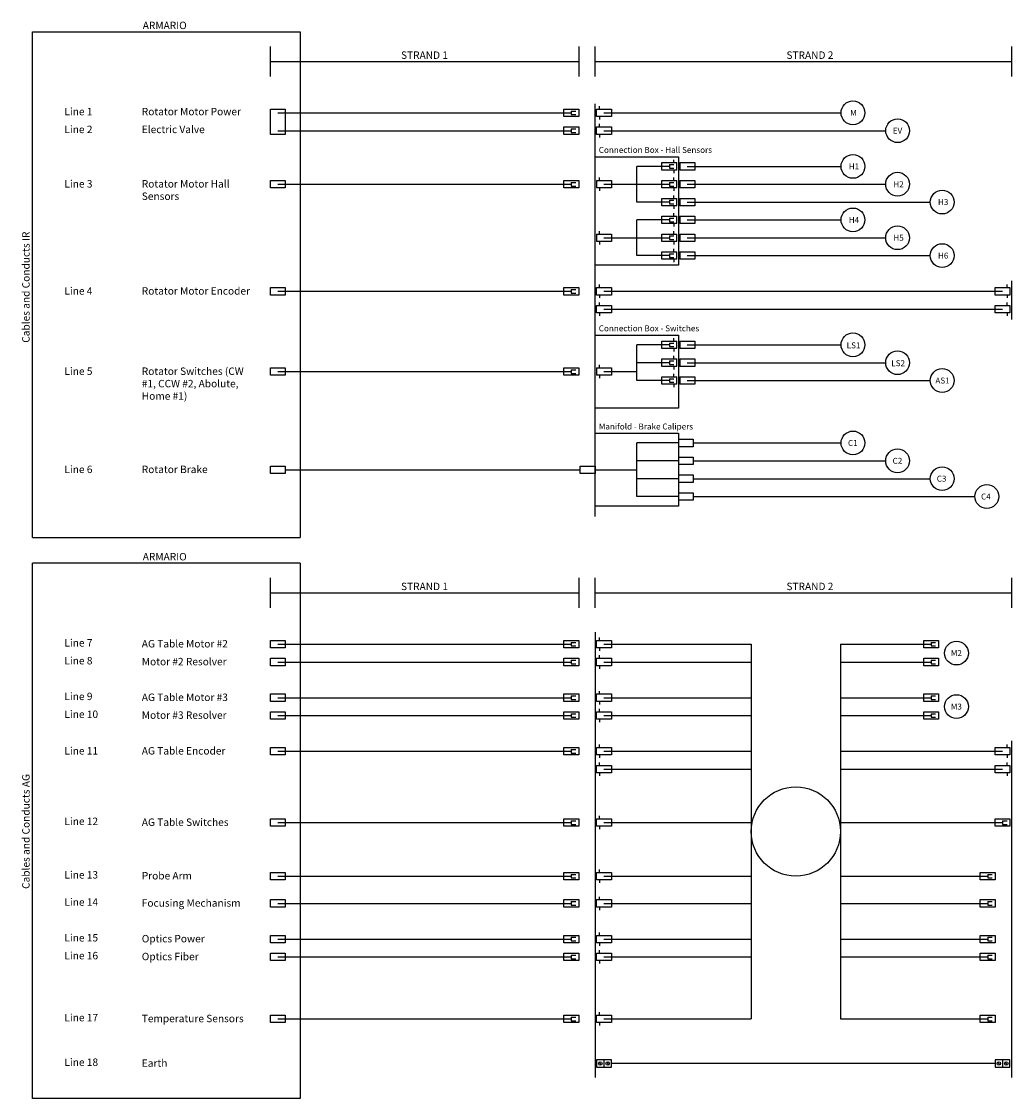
# Model space of a CAD drawing. Header units: millimetres. Extents: x 487 to 6566, y 257 to 3878.
# Tile 1 of 2: x 487 to 3816, y 257 to 3878. Entities that reach past the tile are written whole.
import ezdxf

# ---------------------------------------------------------------- set-up
doc = ezdxf.new("R2010")
doc.units = ezdxf.units.MM
doc.styles.get("Standard").update_dxf_attribs({"font": 'arial.ttf'})

msp = doc.modelspace()

# ---------------------------------------------------------------- linework, layer by layer
for p, q in [((524.1, 3843.6), (1424.1, 3843.6)), ((524.1, 2143.6), (524.1, 3843.6)), ((1424.1, 3843.6), (1424.1, 2143.6)), ((1324.1, 3693.6), (1324.1, 3793.6)), ((2360.6, 3793.6), (2360.6, 3693.6)), ((2415.6, 3693.6), (2415.6, 3793.6)), ((3815.6, 3793.6), (3815.6, 3693.6)), ((1324.1, 3743.6), (2360.6, 3743.6)), ((2415.6, 3743.6), (3815.6, 3743.6)), ((2415.6, 2213.6), (2415.6, 3601.1)), ((2430.6, 3583.6), (2430.6, 3593.6)), ((1324.1, 3583.6), (1374.1, 3583.6)), ((1324.1, 3498.6), (1324.1, 3583.6)), ((1349.1, 3571.1), (2335.6, 3571.1)), ((1374.1, 3583.6), (1374.1, 3498.6)), ((2310.6, 3583.6), (2360.6, 3583.6)), ((2310.6, 3558.6), (2310.6, 3583.6)), ((2360.6, 3558.6), (2310.6, 3558.6)), ((2335.6, 3577.1), (2335.6, 3565.1)), ((2335.6, 3577.1), (2350.6, 3577.1)), ((2335.6, 3565.1), (2350.6, 3565.1)), ((2360.6, 3583.6), (2360.6, 3558.6)), ((2420.6, 3583.6), (2470.6, 3583.6)), ((2420.6, 3558.6), (2420.6, 3583.6)), ((2470.6, 3558.6), (2420.6, 3558.6)), ((2430.6, 3558.6), (2430.6, 3548.6)), ((2445.6, 3571.1), (3242.9, 3571.1)), ((2470.6, 3583.6), (2470.6, 3558.6)), ((2310.6, 3523.6), (2360.6, 3523.6)), ((2310.6, 3498.6), (2310.6, 3523.6)), ((2335.6, 3517.1), (2335.6, 3505.1)), ((2335.6, 3517.1), (2350.6, 3517.1)), ((2360.6, 3523.6), (2360.6, 3498.6)), ((2420.6, 3523.6), (2470.6, 3523.6)), ((2420.6, 3498.6), (2420.6, 3523.6)), ((2430.6, 3523.6), (2430.6, 3533.6)), ((2470.6, 3523.6), (2470.6, 3498.6)), ((1374.1, 3498.6), (1324.1, 3498.6)), ((1349.1, 3511.1), (2335.6, 3511.1)), ((2360.6, 3498.6), (2310.6, 3498.6)), ((2335.6, 3505.1), (2350.6, 3505.1)), ((2470.6, 3498.6), (2420.6, 3498.6)), ((2430.6, 3498.6), (2430.6, 3488.6)), ((2445.6, 3511.1), (3392.9, 3511.1)), ((2415.6, 3423.6), (2695.6, 3423.6)), ((2415.6, 3058.6), (2415.6, 3423.6)), ((2680.6, 3403.6), (2680.6, 3413.6)), ((2695.6, 3423.6), (2695.6, 3058.6)), ((2665.6, 3391.1), (2555.6, 3391.1)), ((2555.6, 3271.1), (2555.6, 3391.1)), ((2640.6, 3403.6), (2690.6, 3403.6)), ((2640.6, 3378.6), (2640.6, 3403.6)), ((2690.6, 3378.6), (2640.6, 3378.6)), ((2665.6, 3397.1), (2665.6, 3385.1)), ((2665.6, 3397.1), (2680.6, 3397.1)), ((2665.6, 3385.1), (2680.6, 3385.1)), ((2680.6, 3378.6), (2680.6, 3368.6)), ((2690.6, 3378.6), (2690.6, 3403.6)), ((2700.6, 3403.6), (2750.6, 3403.6)), ((2700.6, 3403.6), (2700.6, 3378.6)), ((2750.6, 3378.6), (2700.6, 3378.6)), ((2725.6, 3391.1), (3242.7, 3391.1)), ((2750.6, 3403.6), (2750.6, 3378.6)), ((1324.1, 3343.6), (1374.1, 3343.6)), ((1324.1, 3318.6), (1324.1, 3343.6)), ((1374.1, 3343.6), (1374.1, 3318.6)), ((2310.6, 3343.6), (2360.6, 3343.6)), ((2310.6, 3318.6), (2310.6, 3343.6)), ((2335.6, 3337.1), (2335.6, 3325.1)), ((2335.6, 3337.1), (2350.6, 3337.1)), ((2360.6, 3343.6), (2360.6, 3318.6)), ((2420.6, 3343.6), (2470.6, 3343.6)), ((2420.6, 3343.6), (2420.6, 3318.6)), ((2430.6, 3343.6), (2430.6, 3353.6)), ((2470.6, 3343.6), (2470.6, 3318.6)), ((2640.6, 3343.6), (2690.6, 3343.6)), ((2640.6, 3318.6), (2640.6, 3343.6)), ((2665.6, 3337.1), (2665.6, 3325.1)), ((2665.6, 3337.1), (2680.6, 3337.1)), ((2680.6, 3343.6), (2680.6, 3353.6)), ((2690.6, 3318.6), (2690.6, 3343.6)), ((2700.6, 3343.6), (2750.6, 3343.6)), ((2700.6, 3343.6), (2700.6, 3318.6)), ((2750.6, 3343.6), (2750.6, 3318.6)), ((1374.1, 3318.6), (1324.1, 3318.6)), ((1349.1, 3331.1), (2335.6, 3331.1)), ((2360.6, 3318.6), (2310.6, 3318.6)), ((2335.6, 3325.1), (2350.6, 3325.1)), ((2470.6, 3318.6), (2420.6, 3318.6)), ((2430.6, 3318.6), (2430.6, 3308.6)), ((2445.6, 3331.1), (2665.6, 3331.1)), ((2690.6, 3318.6), (2640.6, 3318.6)), ((2665.6, 3325.1), (2680.6, 3325.1)), ((2680.6, 3318.6), (2680.6, 3308.6)), ((2750.6, 3318.6), (2700.6, 3318.6)), ((2725.6, 3331.1), (3392.7, 3331.1)), ((2665.6, 3271.1), (2555.6, 3271.1)), ((2640.6, 3283.6), (2690.6, 3283.6)), ((2640.6, 3258.6), (2640.6, 3283.6)), ((2665.6, 3277.1), (2665.6, 3265.1)), ((2665.6, 3277.1), (2680.6, 3277.1)), ((2665.6, 3265.1), (2680.6, 3265.1)), ((2680.6, 3283.6), (2680.6, 3293.6)), ((2690.6, 3258.6), (2690.6, 3283.6)), ((2700.6, 3283.6), (2750.6, 3283.6)), ((2700.6, 3283.6), (2700.6, 3258.6)), ((2725.6, 3271.1), (3542.7, 3271.1)), ((2750.6, 3283.6), (2750.6, 3258.6)), ((2690.6, 3258.6), (2640.6, 3258.6)), ((2640.6, 3223.6), (2690.6, 3223.6)), ((2640.6, 3198.6), (2640.6, 3223.6)), ((2680.6, 3258.6), (2680.6, 3248.6)), ((2680.6, 3223.6), (2680.6, 3233.6)), ((2690.6, 3198.6), (2690.6, 3223.6)), ((2750.6, 3258.6), (2700.6, 3258.6)), ((2700.6, 3223.6), (2750.6, 3223.6)), ((2700.6, 3223.6), (2700.6, 3198.6)), ((2750.6, 3223.6), (2750.6, 3198.6)), ((2665.6, 3211.1), (2555.6, 3211.1)), ((2555.6, 3091.1), (2555.6, 3211.1)), ((2690.6, 3198.6), (2640.6, 3198.6)), ((2665.6, 3217.1), (2665.6, 3205.1)), ((2665.6, 3217.1), (2680.6, 3217.1)), ((2665.6, 3205.1), (2680.6, 3205.1)), ((2680.6, 3198.6), (2680.6, 3188.6)), ((2750.6, 3198.6), (2700.6, 3198.6)), ((2725.6, 3211.1), (3242.7, 3211.1)), ((2420.6, 3163.6), (2470.6, 3163.6)), ((2420.6, 3163.6), (2420.6, 3138.6)), ((2430.6, 3163.6), (2430.6, 3173.6)), ((2445.6, 3151.1), (2665.6, 3151.1)), ((2470.6, 3163.6), (2470.6, 3138.6)), ((2640.6, 3163.6), (2690.6, 3163.6)), ((2640.6, 3138.6), (2640.6, 3163.6)), ((2665.6, 3157.1), (2665.6, 3145.1)), ((2665.6, 3157.1), (2680.6, 3157.1)), ((2680.6, 3163.6), (2680.6, 3173.6)), ((2690.6, 3138.6), (2690.6, 3163.6)), ((2700.6, 3163.6), (2750.6, 3163.6)), ((2700.6, 3163.6), (2700.6, 3138.6)), ((2725.6, 3151.1), (3392.7, 3151.1)), ((2750.6, 3163.6), (2750.6, 3138.6)), ((2470.6, 3138.6), (2420.6, 3138.6)), ((2430.6, 3138.6), (2430.6, 3128.6)), ((2690.6, 3138.6), (2640.6, 3138.6)), ((2665.6, 3145.1), (2680.6, 3145.1)), ((2680.6, 3138.6), (2680.6, 3128.6)), ((2750.6, 3138.6), (2700.6, 3138.6)), ((2665.6, 3091.1), (2555.6, 3091.1)), ((2640.6, 3103.6), (2690.6, 3103.6)), ((2640.6, 3078.6), (2640.6, 3103.6)), ((2690.6, 3078.6), (2640.6, 3078.6)), ((2665.6, 3097.1), (2665.6, 3085.1)), ((2665.6, 3097.1), (2680.6, 3097.1)), ((2665.6, 3085.1), (2680.6, 3085.1)), ((2680.6, 3103.6), (2680.6, 3113.6)), ((2680.6, 3078.6), (2680.6, 3068.6)), ((2690.6, 3078.6), (2690.6, 3103.6)), ((2700.6, 3103.6), (2750.6, 3103.6)), ((2700.6, 3103.6), (2700.6, 3078.6)), ((2750.6, 3078.6), (2700.6, 3078.6)), ((2725.6, 3091.1), (3542.7, 3091.1)), ((2750.6, 3103.6), (2750.6, 3078.6)), ((2695.6, 3058.6), (2415.6, 3058.6)), ((3815.6, 3006.1), (3815.6, 2876.1)), ((1324.1, 2983.6), (1374.1, 2983.6)), ((1324.1, 2958.6), (1324.1, 2983.6)), ((1349.1, 2971.1), (2335.6, 2971.1)), ((1374.1, 2983.6), (1374.1, 2958.6)), ((2310.6, 2983.6), (2360.6, 2983.6)), ((2310.6, 2958.6), (2310.6, 2983.6)), ((2335.6, 2977.1), (2335.6, 2965.1)), ((2335.6, 2977.1), (2350.6, 2977.1)), ((2360.6, 2983.6), (2360.6, 2958.6)), ((2420.6, 2983.6), (2470.6, 2983.6)), ((2420.6, 2958.6), (2420.6, 2983.6)), ((2430.6, 2983.6), (2430.6, 2993.6)), ((2445.6, 2971.1), (3785.6, 2971.1)), ((2470.6, 2983.6), (2470.6, 2958.6)), ((3760.6, 2958.6), (3760.6, 2983.6)), ((3760.6, 2983.6), (3810.6, 2983.6)), ((3800.6, 2983.6), (3800.6, 2993.6)), ((3810.6, 2983.6), (3810.6, 2958.6)), ((1374.1, 2958.6), (1324.1, 2958.6)), ((2360.6, 2958.6), (2310.6, 2958.6)), ((2335.6, 2965.1), (2350.6, 2965.1)), ((2470.6, 2958.6), (2420.6, 2958.6)), ((2430.6, 2958.6), (2430.6, 2948.6)), ((2430.6, 2923.6), (2430.6, 2933.6)), ((3810.6, 2958.6), (3760.6, 2958.6)), ((3800.6, 2958.6), (3800.6, 2948.6)), ((3800.6, 2923.6), (3800.6, 2933.6)), ((2420.6, 2923.6), (2470.6, 2923.6)), ((2420.6, 2898.6), (2420.6, 2923.6)), ((2470.6, 2898.6), (2420.6, 2898.6)), ((2430.6, 2898.6), (2430.6, 2888.6)), ((2445.6, 2911.1), (3785.6, 2911.1)), ((2470.6, 2923.6), (2470.6, 2898.6)), ((3760.6, 2898.6), (3760.6, 2923.6)), ((3760.6, 2923.6), (3810.6, 2923.6)), ((3810.6, 2898.6), (3760.6, 2898.6)), ((3800.6, 2898.6), (3800.6, 2888.6)), ((3810.6, 2923.6), (3810.6, 2898.6)), ((2415.6, 2823.6), (2695.6, 2823.6)), ((2415.6, 2578.6), (2415.6, 2823.6)), ((2665.6, 2791.1), (2555.6, 2791.1)), ((2555.6, 2671.1), (2555.6, 2791.1)), ((2640.6, 2803.6), (2690.6, 2803.6)), ((2640.6, 2778.6), (2640.6, 2803.6)), ((2665.6, 2797.1), (2665.6, 2785.1)), ((2665.6, 2797.1), (2680.6, 2797.1)), ((2680.6, 2803.6), (2680.6, 2813.6)), ((2690.6, 2778.6), (2690.6, 2803.6)), ((2695.6, 2823.6), (2695.6, 2578.6)), ((2700.6, 2803.6), (2750.6, 2803.6)), ((2700.6, 2803.6), (2700.6, 2778.6)), ((2725.6, 2791.1), (3242.7, 2791.1)), ((2750.6, 2803.6), (2750.6, 2778.6)), ((2690.6, 2778.6), (2640.6, 2778.6)), ((2665.6, 2785.1), (2680.6, 2785.1)), ((2680.6, 2778.6), (2680.6, 2768.6)), ((2680.6, 2743.6), (2680.6, 2753.6)), ((2750.6, 2778.6), (2700.6, 2778.6)), ((2430.6, 2713.6), (2430.6, 2723.6)), ((2665.6, 2731.1), (2555.6, 2731.1)), ((2640.6, 2743.6), (2690.6, 2743.6)), ((2640.6, 2718.6), (2640.6, 2743.6)), ((2690.6, 2718.6), (2640.6, 2718.6)), ((2665.6, 2737.1), (2665.6, 2725.1)), ((2665.6, 2737.1), (2680.6, 2737.1)), ((2665.6, 2725.1), (2680.6, 2725.1)), ((2680.6, 2718.6), (2680.6, 2708.6)), ((2690.6, 2718.6), (2690.6, 2743.6)), ((2700.6, 2743.6), (2750.6, 2743.6)), ((2700.6, 2743.6), (2700.6, 2718.6)), ((2750.6, 2718.6), (2700.6, 2718.6)), ((2725.6, 2731.1), (3392.7, 2731.1)), ((2750.6, 2743.6), (2750.6, 2718.6)), ((1324.1, 2713.6), (1374.1, 2713.6)), ((1324.1, 2688.6), (1324.1, 2713.6)), ((1374.1, 2688.6), (1324.1, 2688.6)), ((1349.1, 2701.1), (2335.6, 2701.1)), ((1374.1, 2713.6), (1374.1, 2688.6)), ((2310.6, 2713.6), (2360.6, 2713.6)), ((2310.6, 2688.6), (2310.6, 2713.6)), ((2360.6, 2688.6), (2310.6, 2688.6)), ((2335.6, 2707.1), (2335.6, 2695.1)), ((2335.6, 2707.1), (2350.6, 2707.1)), ((2335.6, 2695.1), (2350.6, 2695.1)), ((2360.6, 2713.6), (2360.6, 2688.6)), ((2420.6, 2713.6), (2470.6, 2713.6)), ((2420.6, 2713.6), (2420.6, 2688.6)), ((2470.6, 2688.6), (2420.6, 2688.6)), ((2430.6, 2688.6), (2430.6, 2678.6)), ((2445.6, 2701.1), (2555.6, 2701.1)), ((2470.6, 2713.6), (2470.6, 2688.6)), ((2640.6, 2683.6), (2690.6, 2683.6)), ((2640.6, 2658.6), (2640.6, 2683.6)), ((2680.6, 2683.6), (2680.6, 2693.6)), ((2690.6, 2658.6), (2690.6, 2683.6)), ((2700.6, 2683.6), (2750.6, 2683.6)), ((2700.6, 2683.6), (2700.6, 2658.6)), ((2750.6, 2683.6), (2750.6, 2658.6)), ((2665.6, 2671.1), (2555.6, 2671.1)), ((2690.6, 2658.6), (2640.6, 2658.6)), ((2665.6, 2677.1), (2665.6, 2665.1)), ((2665.6, 2677.1), (2680.6, 2677.1)), ((2665.6, 2665.1), (2680.6, 2665.1)), ((2680.6, 2658.6), (2680.6, 2648.6)), ((2750.6, 2658.6), (2700.6, 2658.6)), ((2725.6, 2671.1), (3542.7, 2671.1)), ((2695.6, 2578.6), (2415.6, 2578.6)), ((2415.6, 2493.6), (2695.6, 2493.6)), ((2415.6, 2248.6), (2415.6, 2493.6)), ((2695.6, 2493.6), (2695.6, 2248.6)), ((2695.6, 2473.6), (2745.6, 2473.6)), ((2695.6, 2473.6), (2695.6, 2448.6)), ((2745.6, 2473.6), (2745.6, 2448.6)), ((2695.6, 2461.1), (2555.6, 2461.1)), ((2555.6, 2281.1), (2555.6, 2461.1)), ((2745.6, 2448.6), (2695.6, 2448.6)), ((2745.6, 2461.1), (3242.7, 2461.1)), ((2695.6, 2401.1), (2555.6, 2401.1)), ((2695.6, 2413.6), (2745.6, 2413.6)), ((2695.6, 2413.6), (2695.6, 2388.6)), ((2745.6, 2413.6), (2745.6, 2388.6)), ((2745.6, 2401.1), (3392.7, 2401.1)), ((1324.1, 2383.6), (1374.1, 2383.6)), ((1324.1, 2358.6), (1324.1, 2383.6)), ((1374.1, 2358.6), (1324.1, 2358.6)), ((1374.1, 2383.6), (1374.1, 2358.6)), ((1374.1, 2371.1), (2365.6, 2371.1)), ((2365.6, 2383.6), (2415.6, 2383.6)), ((2365.6, 2358.6), (2365.6, 2383.6)), ((2415.6, 2358.6), (2365.6, 2358.6)), ((2415.6, 2383.6), (2415.6, 2358.6)), ((2415.6, 2371.1), (2555.6, 2371.1)), ((2745.6, 2388.6), (2695.6, 2388.6)), ((2695.6, 2353.6), (2745.6, 2353.6)), ((2695.6, 2353.6), (2695.6, 2328.6)), ((2745.6, 2353.6), (2745.6, 2328.6)), ((2695.6, 2341.1), (2555.6, 2341.1)), ((2745.6, 2328.6), (2695.6, 2328.6)), ((2745.6, 2341.1), (3542.7, 2341.1)), ((2695.6, 2293.6), (2745.6, 2293.6)), ((2695.6, 2293.6), (2695.6, 2268.6)), ((2745.6, 2293.6), (2745.6, 2268.6)), ((2695.6, 2248.6), (2415.6, 2248.6)), ((2695.6, 2281.1), (2555.6, 2281.1)), ((2745.6, 2268.6), (2695.6, 2268.6)), ((2745.6, 2281.1), (3692.7, 2281.1)), ((524.1, 2143.6), (1424.1, 2143.6)), ((524.1, 257.2), (524.1, 2057.2)), ((1424.1, 2057.2), (524.1, 2057.2)), ((1424.1, 2057.2), (1424.1, 257.2)), ((1324.1, 1907.2), (1324.1, 2007.2)), ((2360.6, 2007.2), (2360.6, 1907.2)), ((2415.6, 1907.2), (2415.6, 2007.2)), ((3815.6, 2007.2), (3815.6, 1907.2)), ((1324.1, 1957.2), (2360.6, 1957.2)), ((2415.6, 1957.2), (3815.6, 1957.2)), ((2415.6, 1824.9), (2415.6, 327.2)), ((1324.1, 1797.2), (1374.1, 1797.2)), ((1324.1, 1772.2), (1324.1, 1797.2)), ((1349.1, 1784.7), (2335.6, 1784.7)), ((1374.1, 1797.2), (1374.1, 1772.2)), ((2310.6, 1797.2), (2360.6, 1797.2)), ((2310.6, 1772.2), (2310.6, 1797.2)), ((2335.6, 1790.7), (2335.6, 1778.7)), ((2335.6, 1790.7), (2350.6, 1790.7)), ((2335.6, 1778.7), (2350.6, 1778.7)), ((2360.6, 1797.2), (2360.6, 1772.2)), ((2420.6, 1797.2), (2470.6, 1797.2)), ((2420.6, 1772.2), (2420.6, 1797.2)), ((2430.6, 1797.2), (2430.6, 1807.2)), ((2445.6, 1784.7), (2940.6, 1784.7)), ((2470.6, 1797.2), (2470.6, 1772.2)), ((2940.6, 1784.7), (2940.6, 524.7)), ((3240.6, 1784.7), (3545.6, 1784.7)), ((3240.6, 1784.7), (3240.6, 524.7)), ((3520.6, 1797.2), (3570.6, 1797.2)), ((3520.6, 1772.2), (3520.6, 1797.2)), ((3545.6, 1790.7), (3545.6, 1778.7)), ((3545.6, 1790.7), (3560.6, 1790.7)), ((3545.6, 1778.7), (3560.6, 1778.7)), ((3570.6, 1797.2), (3570.6, 1772.2)), ((1374.1, 1772.2), (1324.1, 1772.2)), ((2360.6, 1772.2), (2310.6, 1772.2)), ((2470.6, 1772.2), (2420.6, 1772.2)), ((2430.6, 1772.2), (2430.6, 1762.2)), ((2430.6, 1737.2), (2430.6, 1747.2)), ((3570.6, 1772.2), (3520.6, 1772.2)), ((1324.1, 1737.2), (1374.1, 1737.2)), ((1324.1, 1712.2), (1324.1, 1737.2)), ((1374.1, 1712.2), (1324.1, 1712.2)), ((1349.1, 1724.7), (2335.6, 1724.7)), ((1374.1, 1737.2), (1374.1, 1712.2)), ((2310.6, 1737.2), (2360.6, 1737.2)), ((2310.6, 1712.2), (2310.6, 1737.2)), ((2360.6, 1712.2), (2310.6, 1712.2)), ((2335.6, 1730.7), (2335.6, 1718.7)), ((2335.6, 1730.7), (2350.6, 1730.7)), ((2335.6, 1718.7), (2350.6, 1718.7)), ((2360.6, 1737.2), (2360.6, 1712.2)), ((2420.6, 1737.2), (2470.6, 1737.2)), ((2420.6, 1712.2), (2420.6, 1737.2)), ((2470.6, 1712.2), (2420.6, 1712.2)), ((2430.6, 1712.2), (2430.6, 1702.2)), ((2445.6, 1724.7), (2940.6, 1724.7)), ((2470.6, 1737.2), (2470.6, 1712.2)), ((3240.6, 1724.7), (3545.6, 1724.7)), ((3520.6, 1737.2), (3570.6, 1737.2)), ((3520.6, 1712.2), (3520.6, 1737.2)), ((3570.6, 1712.2), (3520.6, 1712.2)), ((3545.6, 1730.7), (3545.6, 1718.7)), ((3545.6, 1730.7), (3560.6, 1730.7)), ((3545.6, 1718.7), (3560.6, 1718.7)), ((3570.6, 1737.2), (3570.6, 1712.2)), ((1324.1, 1617.2), (1374.1, 1617.2)), ((1324.1, 1592.2), (1324.1, 1617.2)), ((1349.1, 1604.7), (2335.6, 1604.7)), ((1374.1, 1617.2), (1374.1, 1592.2)), ((2310.6, 1617.2), (2360.6, 1617.2)), ((2310.6, 1592.2), (2310.6, 1617.2)), ((2335.6, 1610.7), (2335.6, 1598.7)), ((2335.6, 1610.7), (2350.6, 1610.7)), ((2335.6, 1598.7), (2350.6, 1598.7)), ((2360.6, 1617.2), (2360.6, 1592.2)), ((2420.6, 1617.2), (2470.6, 1617.2)), ((2420.6, 1592.2), (2420.6, 1617.2)), ((2430.6, 1617.2), (2430.6, 1627.2)), ((2445.6, 1604.7), (2940.6, 1604.7)), ((2470.6, 1617.2), (2470.6, 1592.2)), ((3240.6, 1604.7), (3545.6, 1604.7)), ((3520.6, 1617.2), (3570.6, 1617.2)), ((3520.6, 1592.2), (3520.6, 1617.2)), ((3545.6, 1610.7), (3545.6, 1598.7)), ((3545.6, 1610.7), (3560.6, 1610.7)), ((3545.6, 1598.7), (3560.6, 1598.7)), ((3570.6, 1617.2), (3570.6, 1592.2)), ((1374.1, 1592.2), (1324.1, 1592.2)), ((1324.1, 1557.2), (1374.1, 1557.2)), ((1324.1, 1532.2), (1324.1, 1557.2)), ((1374.1, 1557.2), (1374.1, 1532.2)), ((2360.6, 1592.2), (2310.6, 1592.2)), ((2310.6, 1557.2), (2360.6, 1557.2)), ((2310.6, 1532.2), (2310.6, 1557.2)), ((2360.6, 1557.2), (2360.6, 1532.2)), ((2470.6, 1592.2), (2420.6, 1592.2)), ((2420.6, 1557.2), (2470.6, 1557.2)), ((2420.6, 1532.2), (2420.6, 1557.2)), ((2430.6, 1592.2), (2430.6, 1582.2)), ((2430.6, 1557.2), (2430.6, 1567.2)), ((2470.6, 1557.2), (2470.6, 1532.2)), ((3570.6, 1592.2), (3520.6, 1592.2)), ((3520.6, 1557.2), (3570.6, 1557.2)), ((3520.6, 1532.2), (3520.6, 1557.2)), ((3570.6, 1557.2), (3570.6, 1532.2)), ((1374.1, 1532.2), (1324.1, 1532.2)), ((1349.1, 1544.7), (2335.6, 1544.7)), ((2360.6, 1532.2), (2310.6, 1532.2)), ((2335.6, 1550.7), (2335.6, 1538.7)), ((2335.6, 1550.7), (2350.6, 1550.7)), ((2335.6, 1538.7), (2350.6, 1538.7)), ((2470.6, 1532.2), (2420.6, 1532.2)), ((2430.6, 1532.2), (2430.6, 1522.2)), ((2445.6, 1544.7), (2940.6, 1544.7)), ((3240.6, 1544.7), (3545.6, 1544.7)), ((3570.6, 1532.2), (3520.6, 1532.2)), ((3545.6, 1550.7), (3545.6, 1538.7)), ((3545.6, 1550.7), (3560.6, 1550.7)), ((3545.6, 1538.7), (3560.6, 1538.7)), ((3815.6, 1459.7), (3815.6, 327.2)), ((1324.1, 1437.2), (1374.1, 1437.2)), ((1324.1, 1412.2), (1324.1, 1437.2)), ((1374.1, 1412.2), (1324.1, 1412.2)), ((1349.1, 1424.7), (2335.6, 1424.7)), ((1374.1, 1437.2), (1374.1, 1412.2)), ((2310.6, 1437.2), (2360.6, 1437.2)), ((2310.6, 1412.2), (2310.6, 1437.2)), ((2360.6, 1412.2), (2310.6, 1412.2)), ((2335.6, 1430.7), (2335.6, 1418.7)), ((2335.6, 1430.7), (2350.6, 1430.7)), ((2335.6, 1418.7), (2350.6, 1418.7)), ((2360.6, 1437.2), (2360.6, 1412.2)), ((2420.6, 1437.2), (2470.6, 1437.2)), ((2420.6, 1412.2), (2420.6, 1437.2)), ((2470.6, 1412.2), (2420.6, 1412.2)), ((2430.6, 1437.2), (2430.6, 1447.2)), ((2430.6, 1412.2), (2430.6, 1402.2)), ((2445.6, 1424.7), (2940.6, 1424.7)), ((2470.6, 1437.2), (2470.6, 1412.2)), ((3240.6, 1424.7), (3785.6, 1424.7)), ((3760.6, 1412.2), (3760.6, 1437.2)), ((3760.6, 1437.2), (3810.6, 1437.2)), ((3810.6, 1412.2), (3760.6, 1412.2)), ((3800.6, 1437.2), (3800.6, 1447.2)), ((3800.6, 1412.2), (3800.6, 1402.2)), ((3810.6, 1437.2), (3810.6, 1412.2)), ((2420.6, 1377.2), (2470.6, 1377.2)), ((2420.6, 1352.2), (2420.6, 1377.2)), ((2430.6, 1377.2), (2430.6, 1387.2)), ((2470.6, 1377.2), (2470.6, 1352.2)), ((3760.6, 1352.2), (3760.6, 1377.2)), ((3760.6, 1377.2), (3810.6, 1377.2)), ((3800.6, 1377.2), (3800.6, 1387.2)), ((3810.6, 1377.2), (3810.6, 1352.2)), ((2470.6, 1352.2), (2420.6, 1352.2)), ((2430.6, 1352.2), (2430.6, 1342.2)), ((2445.6, 1364.7), (2940.6, 1364.7)), ((3240.6, 1364.7), (3785.6, 1364.7)), ((3810.6, 1352.2), (3760.6, 1352.2)), ((3800.6, 1352.2), (3800.6, 1342.2)), ((1324.1, 1197.2), (1374.1, 1197.2)), ((1324.1, 1172.2), (1324.1, 1197.2)), ((1374.1, 1197.2), (1374.1, 1172.2)), ((2310.6, 1197.2), (2360.6, 1197.2)), ((2310.6, 1172.2), (2310.6, 1197.2)), ((2360.6, 1197.2), (2360.6, 1172.2)), ((2420.6, 1197.2), (2470.6, 1197.2)), ((2420.6, 1172.2), (2420.6, 1197.2)), ((2430.6, 1197.2), (2430.6, 1207.2)), ((2470.6, 1197.2), (2470.6, 1172.2)), ((3760.6, 1197.2), (3810.6, 1197.2)), ((3760.6, 1172.2), (3760.6, 1197.2)), ((3810.6, 1197.2), (3810.6, 1172.2)), ((1374.1, 1172.2), (1324.1, 1172.2)), ((1349.1, 1184.7), (2335.6, 1184.7)), ((2360.6, 1172.2), (2310.6, 1172.2)), ((2335.6, 1190.7), (2335.6, 1178.7)), ((2335.6, 1190.7), (2350.6, 1190.7)), ((2335.6, 1178.7), (2350.6, 1178.7)), ((2470.6, 1172.2), (2420.6, 1172.2)), ((2430.6, 1172.2), (2430.6, 1162.2)), ((2445.6, 1184.7), (2940.6, 1184.7)), ((3240.6, 1184.7), (3785.6, 1184.7)), ((3810.6, 1172.2), (3760.6, 1172.2)), ((3785.6, 1190.7), (3785.6, 1178.7)), ((3785.6, 1190.7), (3800.6, 1190.7)), ((3785.6, 1178.7), (3800.6, 1178.7)), ((1324.1, 1017.2), (1374.1, 1017.2)), ((1324.1, 992.2), (1324.1, 1017.2)), ((1374.1, 1017.2), (1374.1, 992.2)), ((2310.6, 1017.2), (2360.6, 1017.2)), ((2310.6, 992.2), (2310.6, 1017.2)), ((2360.6, 1017.2), (2360.6, 992.2)), ((2420.6, 1017.2), (2470.6, 1017.2)), ((2420.6, 992.2), (2420.6, 1017.2)), ((2430.6, 1017.2), (2430.6, 1027.2)), ((2470.6, 1017.2), (2470.6, 992.2)), ((3710.6, 1017.2), (3760.6, 1017.2)), ((3710.6, 992.2), (3710.6, 1017.2)), ((3760.6, 1017.2), (3760.6, 992.2)), ((1374.1, 992.2), (1324.1, 992.2)), ((1349.1, 1004.7), (2335.6, 1004.7)), ((2360.6, 992.2), (2310.6, 992.2)), ((2335.6, 1010.7), (2335.6, 998.7)), ((2335.6, 1010.7), (2350.6, 1010.7)), ((2335.6, 998.7), (2350.6, 998.7)), ((2470.6, 992.2), (2420.6, 992.2)), ((2430.6, 992.2), (2430.6, 982.2)), ((2445.6, 1004.7), (2940.6, 1004.7)), ((3240.6, 1004.7), (3735.6, 1004.7)), ((3760.6, 992.2), (3710.6, 992.2)), ((3735.6, 1010.7), (3735.6, 998.7)), ((3735.6, 1010.7), (3750.6, 1010.7)), ((3735.6, 998.7), (3750.6, 998.7)), ((1324.1, 925.7), (1374.1, 925.7)), ((1324.1, 900.7), (1324.1, 925.7)), ((1349.1, 913.2), (2335.6, 913.2)), ((1374.1, 925.7), (1374.1, 900.7)), ((2310.6, 925.7), (2360.6, 925.7)), ((2310.6, 900.7), (2310.6, 925.7)), ((2335.6, 919.2), (2335.6, 907.2)), ((2335.6, 919.2), (2350.6, 919.2)), ((2335.6, 907.2), (2350.6, 907.2)), ((2360.6, 925.7), (2360.6, 900.7)), ((2420.6, 925.7), (2470.6, 925.7)), ((2420.6, 900.7), (2420.6, 925.7)), ((2430.6, 925.7), (2430.6, 935.7)), ((2445.6, 913.2), (2940.6, 913.2)), ((2470.6, 925.7), (2470.6, 900.7)), ((3240.6, 913.2), (3735.6, 913.2)), ((3710.6, 925.7), (3760.6, 925.7)), ((3710.6, 900.7), (3710.6, 925.7)), ((3735.6, 919.2), (3735.6, 907.2)), ((3735.6, 919.2), (3750.6, 919.2)), ((3735.6, 907.2), (3750.6, 907.2)), ((3760.6, 925.7), (3760.6, 900.7)), ((1374.1, 900.7), (1324.1, 900.7)), ((2360.6, 900.7), (2310.6, 900.7)), ((2470.6, 900.7), (2420.6, 900.7)), ((2430.6, 900.7), (2430.6, 890.7)), ((3760.6, 900.7), (3710.6, 900.7)), ((1324.1, 805.7), (1374.1, 805.7)), ((1324.1, 780.7), (1324.1, 805.7)), ((1374.1, 805.7), (1374.1, 780.7)), ((2310.6, 805.7), (2360.6, 805.7)), ((2310.6, 780.7), (2310.6, 805.7)), ((2335.6, 799.2), (2335.6, 787.2)), ((2335.6, 799.2), (2350.6, 799.2)), ((2360.6, 805.7), (2360.6, 780.7)), ((2420.6, 805.7), (2470.6, 805.7)), ((2420.6, 780.7), (2420.6, 805.7)), ((2430.6, 805.7), (2430.6, 815.7)), ((2470.6, 805.7), (2470.6, 780.7)), ((3710.6, 805.7), (3760.6, 805.7)), ((3710.6, 780.7), (3710.6, 805.7)), ((3735.6, 799.2), (3735.6, 787.2)), ((3735.6, 799.2), (3750.6, 799.2)), ((3760.6, 805.7), (3760.6, 780.7)), ((1374.1, 780.7), (1324.1, 780.7)), ((1349.1, 793.2), (2335.6, 793.2)), ((2360.6, 780.7), (2310.6, 780.7)), ((2335.6, 787.2), (2350.6, 787.2)), ((2470.6, 780.7), (2420.6, 780.7)), ((2430.6, 780.7), (2430.6, 770.7)), ((2445.6, 793.2), (2940.6, 793.2)), ((3240.6, 793.2), (3735.6, 793.2)), ((3760.6, 780.7), (3710.6, 780.7)), ((3735.6, 787.2), (3750.6, 787.2)), ((1324.1, 745.7), (1374.1, 745.7)), ((1324.1, 720.7), (1324.1, 745.7)), ((1349.1, 733.2), (2335.6, 733.2)), ((1374.1, 745.7), (1374.1, 720.7)), ((2310.6, 745.7), (2360.6, 745.7)), ((2310.6, 720.7), (2310.6, 745.7)), ((2335.6, 739.2), (2335.6, 727.2)), ((2335.6, 739.2), (2350.6, 739.2)), ((2335.6, 727.2), (2350.6, 727.2)), ((2360.6, 745.7), (2360.6, 720.7)), ((2420.6, 745.7), (2470.6, 745.7)), ((2420.6, 720.7), (2420.6, 745.7)), ((2430.6, 745.7), (2430.6, 755.7)), ((2445.6, 733.2), (2940.6, 733.2)), ((2470.6, 745.7), (2470.6, 720.7)), ((3240.6, 733.2), (3735.6, 733.2)), ((3710.6, 745.7), (3760.6, 745.7)), ((3710.6, 720.7), (3710.6, 745.7)), ((3735.6, 739.2), (3735.6, 727.2)), ((3735.6, 739.2), (3750.6, 739.2)), ((3735.6, 727.2), (3750.6, 727.2)), ((3760.6, 745.7), (3760.6, 720.7)), ((1374.1, 720.7), (1324.1, 720.7)), ((2360.6, 720.7), (2310.6, 720.7)), ((2470.6, 720.7), (2420.6, 720.7)), ((2430.6, 720.7), (2430.6, 710.7)), ((3760.6, 720.7), (3710.6, 720.7)), ((2430.6, 537.2), (2430.6, 547.2)), ((1324.1, 537.2), (1374.1, 537.2)), ((1324.1, 512.2), (1324.1, 537.2)), ((1374.1, 512.2), (1324.1, 512.2)), ((1349.1, 524.7), (2335.6, 524.7)), ((1374.1, 537.2), (1374.1, 512.2)), ((2310.6, 537.2), (2360.6, 537.2)), ((2310.6, 512.2), (2310.6, 537.2)), ((2360.6, 512.2), (2310.6, 512.2)), ((2335.6, 530.7), (2335.6, 518.7)), ((2335.6, 530.7), (2350.6, 530.7)), ((2335.6, 518.7), (2350.6, 518.7)), ((2360.6, 537.2), (2360.6, 512.2)), ((2420.6, 537.2), (2470.6, 537.2)), ((2420.6, 512.2), (2420.6, 537.2)), ((2470.6, 512.2), (2420.6, 512.2)), ((2430.6, 512.2), (2430.6, 502.2)), ((2445.6, 524.7), (2940.6, 524.7)), ((2470.6, 537.2), (2470.6, 512.2)), ((3240.6, 524.7), (3735.6, 524.7)), ((3710.6, 537.2), (3760.6, 537.2)), ((3710.6, 512.2), (3710.6, 537.2)), ((3760.6, 512.2), (3710.6, 512.2)), ((3735.6, 530.7), (3735.6, 518.7)), ((3735.6, 530.7), (3750.6, 530.7)), ((3735.6, 518.7), (3750.6, 518.7)), ((3760.6, 537.2), (3760.6, 512.2)), ((2470.6, 387.2), (2420.6, 387.2)), ((2420.6, 387.2), (2420.6, 362.2)), ((2420.6, 362.2), (2470.6, 362.2)), ((2428.8, 379), (2437.3, 370.5)), ((2445.6, 387.2), (2445.6, 362.2)), ((2453.8, 379), (2462.3, 370.5)), ((2470.6, 362.2), (2470.6, 387.2)), ((3760.6, 374.7), (2470.6, 374.7)), ((3810.6, 387.2), (3760.6, 387.2)), ((3760.6, 387.2), (3760.6, 362.2)), ((3760.6, 362.2), (3810.6, 362.2)), ((3768.8, 379), (3777.3, 370.5)), ((3785.6, 387.2), (3785.6, 362.2)), ((3793.8, 379), (3802.3, 370.5)), ((3810.6, 362.2), (3810.6, 387.2)), ((1424.1, 257.2), (524.1, 257.2))]:
    msp.add_line(p, q)
for centre, radius in [((3282.7, 3571.1), 40), ((3432.9, 3511.1), 40), ((3282.7, 3391.1), 40), ((3432.7, 3331.1), 40), ((3582.7, 3271.1), 40), ((3282.7, 3211.1), 40), ((3432.7, 3151.1), 40), ((3582.7, 3091.1), 40), ((3282.7, 2791.1), 40), ((3432.7, 2731.1), 40), ((3582.7, 2671.1), 40), ((3282.7, 2461.1), 40), ((3432.7, 2401.1), 40), ((3582.7, 2341.1), 40), ((3732.7, 2281.1), 40), ((3630.6, 1754.7), 40), ((3630.6, 1574.7), 40), ((3090.6, 1154.7), 150), ((2433.1, 374.7), 6), ((2458.1, 374.7), 6), ((3773.1, 374.7), 6), ((3798.1, 374.7), 6)]:
    msp.add_circle(centre, radius)

# ---------------------------------------------------------------- texts
at = {"attachment_point": 1}
for s, width, heights, insert, char_height in [('ARMARIO', 393.167, [0], (894.9, 3877.6), 25), ('STRAND 1', 393.167, [0], (1763.2, 3777.6), 25), ('STRAND 2', 393.167, [0], (3059, 3777.6), 25), ('Line 1', 393.167, [0], (631.7, 3587.9), 25), ('Rotator Motor Power', 393.167, [0], (891.7, 3587.9), 25), ('M', 393.167, [0], (3273.1, 3581.1), 20), ('Line 2', 393.167, [0], (631.7, 3527.9), 25), ('Electric Valve', 393.167, [0], (891.7, 3527.9), 25), ('EV', 393.167, [0], (3416.5, 3521.1), 20), ('Connection Box - Hall Sensors', 443.206, [0], (2428.2, 3456.5), 20), ('H1', 393.167, [0], (3268.5, 3401.1), 20), ('Line 3', 393.167, [0], (631.7, 3344.9), 25), ('Rotator Motor Hall Sensors', 393.167, [0], (891.7, 3344.9), 25), ('H2', 393.167, [0], (3418.5, 3341.1), 20), ('H3', 393.167, [0], (3568.5, 3281.1), 20), ('H4', 393.167, [0], (3268.5, 3221.1), 20), ('H5', 393.167, [0], (3418.5, 3161.1), 20), ('H6', 393.167, [0], (3568.5, 3101.1), 20), ('Line 4', 393.167, [0], (631.7, 2984.9), 25), ('Rotator Motor Encoder', 393.167, [0], (891.7, 2984.9), 25), ('Connection Box - Switches', 393.167, [0], (2428.2, 2856.5), 20), ('LS1', 393.167, [0], (3261.5, 2799.3), 20), ('Line 5', 393.167, [74.9], (631.7, 2714.9), 25), ('Rotator Switches (CW #1, CCW #2, Abolute, Home #1)', 393.167, [0], (891.7, 2714.9), 25), ('LS2', 393.167, [0], (3411.5, 2739.3), 20), ('AS1', 393.167, [0], (3559.8, 2681.1), 20), ('Manifold - Brake Calipers', 393.167, [0], (2428.2, 2526.5), 20), ('C1', 393.167, [0], (3265.9, 2471.1), 20), ('C2', 393.167, [0], (3415.9, 2411.1), 20), ('Line 6', 393.167, [74.9], (631.7, 2384.9), 25), ('Rotator Brake', 393.167, [0], (891.7, 2384.9), 25), ('C3', 393.167, [0], (3564.4, 2351.1), 20), ('C4', 393.167, [0], (3713.3, 2291.1), 20), ('ARMARIO', 393.167, [0], (894.9, 2091.3), 25), ('STRAND 1', 393.167, [0], (1763.2, 1991.3), 25), ('STRAND 2', 393.167, [0], (3059, 1991.3), 25), ('Line 7', 393.167, [0], (631.7, 1801.6), 25), ('AG Table Motor #2', 393.167, [0], (891.7, 1798.6), 25), ('Line 8', 393.167, [0], (631.7, 1741.6), 25), ('Motor #2 Resolver', 393.167, [0], (891.7, 1738.6), 25), ('M2', 393.167, [0], (3611.7, 1764.8), 20), ('Line 9', 393.167, [0], (631.7, 1621.6), 25), ('AG Table Motor #3', 393.167, [0], (891.7, 1618.6), 25), ('Line 10', 393.167, [0], (631.7, 1561.6), 25), ('Motor #3 Resolver', 393.167, [0], (891.7, 1558.6), 25), ('M3', 393.167, [0], (3611.7, 1584.8), 20), ('Line 11', 393.167, [0], (631.7, 1438.6), 25), ('AG Table Encoder', 393.167, [0], (891.7, 1438.6), 25), ('Line 12', 393.167, [0], (631.7, 1201.6), 25), ('AG Table Switches', 393.167, [0], (891.7, 1198.6), 25), ('Line 13', 393.167, [0], (631.7, 1021.6), 25), ('Probe Arm', 393.167, [0], (891.7, 1018.6), 25), ('Line 14', 393.167, [0], (631.7, 930), 25), ('Focusing Mechanism', 393.167, [0], (891.7, 927), 25), ('Line 15', 393.167, [0], (631.7, 810), 25), ('Optics Power', 393.167, [0], (891.7, 807), 25), ('Line 16', 393.167, [0], (631.7, 750), 25), ('Optics Fiber', 393.167, [0], (891.7, 747), 25), ('Line 17', 393.167, [0], (631.7, 541.6), 25), ('Temperature Sensors', 393.167, [0], (891.7, 538.6), 25), ('Line 18', 393.167, [0], (631.7, 391.6), 25), ('Earth', 393.167, [0], (891.7, 388.6), 25)]:
    msp.add_mtext_dynamic_manual_height_columns(s, width=width, gutter_width=12.5, heights=heights, dxfattribs=dict(at, insert=insert, char_height=char_height))
at = {"char_height": 25, "attachment_point": 1, "rotation": 90}
for s, insert in [('Cables and Conducts IR', (489.6, 2798.1)), ('Cables and Conducts AG', (489.6, 961.8))]:
    msp.add_mtext_dynamic_manual_height_columns(s, width=393.167, gutter_width=12.5, heights=[0], dxfattribs=dict(at, insert=insert))

doc.saveas('drawing.dxf')
